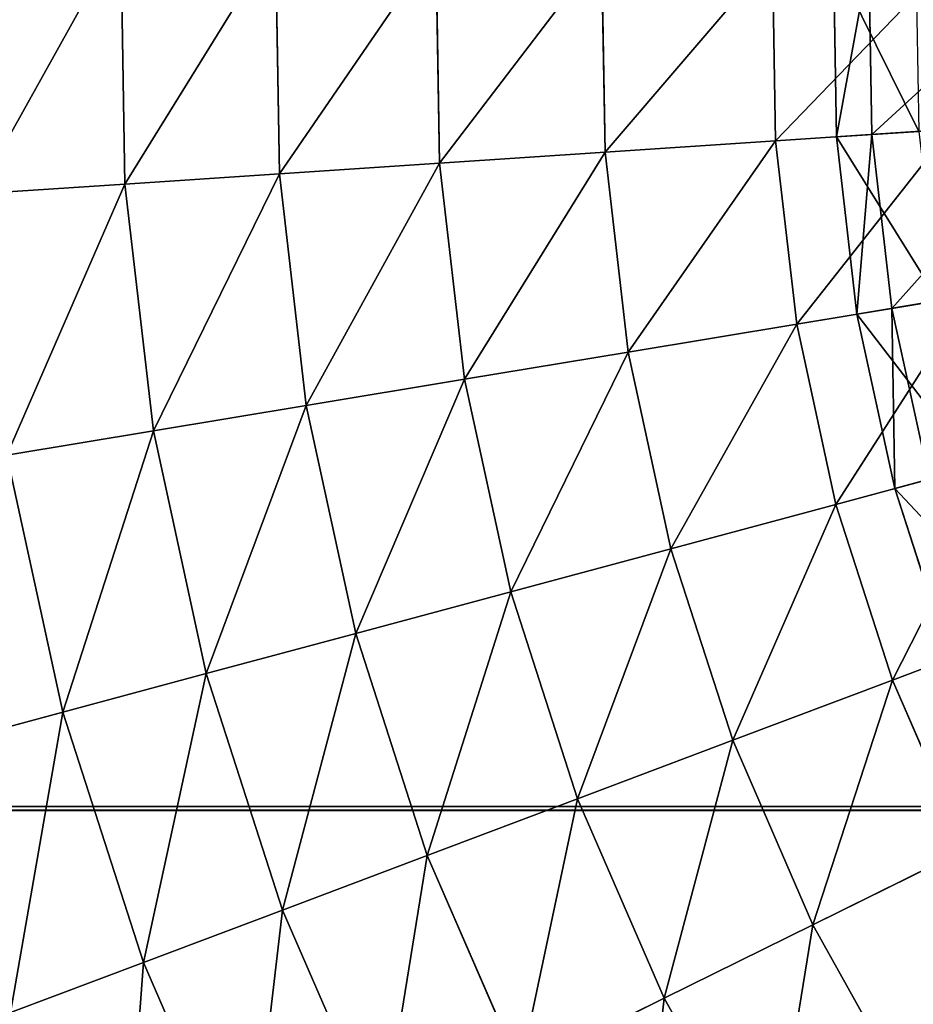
# Model space of a CAD drawing. Extents: x 5 to 965, y 4 to 104.
# Tile 15 of 256: x 22 to 33, y 41 to 54. Entities that reach past the tile are written whole.
import ezdxf

# ---------------------------------------------------------------- set-up
doc = ezdxf.new("R2010")
doc.units = 0
doc.layers.get('0').update_dxf_attribs({"color": 13, "linetype": 'CONTINUOUS'})

# ---------------------------------------------------------------- blocks, each defined once
blk = doc.blocks.new('COMPONENT_4')
for p, q in [((18.293, 50.986, 11.289), (18.346, 47.876, 11.289)), ((18.293, 50.986, 88.59), (18.346, 47.876, 88.59)), ((20.229, 50.924, 9.779), (20.279, 48.004, 9.779)), ((20.229, 50.924, 90.1), (20.279, 48.004, 90.1)), ((22.237, 50.86, 8.366), (22.284, 48.137, 8.366)), ((22.237, 50.86, 91.513), (22.284, 48.137, 91.513)), ((24.312, 50.794, 7.053), (24.355, 48.274, 7.053)), ((24.312, 50.794, 92.826), (24.355, 48.274, 92.826)), ((26.449, 50.726, 5.844), (26.488, 48.416, 5.844)), ((26.449, 50.726, 94.036), (26.488, 48.416, 94.036)), ((28.678, 48.561, 4.74), (26.488, 48.416, 5.844)), ((26.488, 48.416, 94.036), (28.678, 48.561, 95.139)), ((26.488, 48.416, 5.844), (24.355, 48.274, 7.053)), ((24.355, 48.274, 92.826), (26.488, 48.416, 94.036)), ((26.488, 48.416, 5.844), (26.754, 46.121, 5.844)), ((26.488, 48.416, 94.036), (26.754, 46.121, 94.036)), ((24.355, 48.274, 7.053), (22.284, 48.137, 8.366)), ((22.284, 48.137, 91.513), (24.355, 48.274, 92.826)), ((24.355, 48.274, 7.053), (24.645, 45.771, 7.053)), ((24.355, 48.274, 92.826), (24.645, 45.771, 92.826)), ((22.284, 48.137, 8.366), (20.279, 48.004, 9.779)), ((20.279, 48.004, 90.1), (22.284, 48.137, 91.513)), ((22.284, 48.137, 8.366), (22.597, 45.432, 8.366)), ((22.284, 48.137, 91.513), (22.597, 45.432, 91.513)), ((20.279, 48.004, 9.779), (18.346, 47.876, 11.289)), ((18.346, 47.876, 88.59), (20.279, 48.004, 90.1)), ((20.279, 48.004, 9.779), (20.615, 45.103, 9.779)), ((20.279, 48.004, 90.1), (20.615, 45.103, 90.1)), ((18.346, 47.876, 11.289), (16.49, 47.752, 12.892)), ((16.49, 47.752, 86.987), (18.346, 47.876, 88.59)), ((18.346, 47.876, 11.289), (18.705, 44.786, 11.289)), ((18.346, 47.876, 88.59), (18.705, 44.786, 88.59)), ((28.919, 46.481, 4.74), (26.754, 46.121, 5.844)), ((26.754, 46.121, 94.036), (28.919, 46.481, 95.139)), ((26.754, 46.121, 5.844), (24.645, 45.771, 7.053)), ((24.645, 45.771, 92.826), (26.754, 46.121, 94.036)), ((26.754, 46.121, 5.844), (27.244, 43.864, 5.844)), ((26.754, 46.121, 94.036), (27.244, 43.864, 94.036)), ((24.645, 45.771, 7.053), (22.597, 45.432, 8.366)), ((22.597, 45.432, 91.513), (24.645, 45.771, 92.826)), ((24.645, 45.771, 7.053), (25.179, 43.309, 7.053)), ((24.645, 45.771, 92.826), (25.179, 43.309, 92.826)), ((22.597, 45.432, 8.366), (20.615, 45.103, 9.779)), ((20.615, 45.103, 90.1), (22.597, 45.432, 91.513)), ((22.597, 45.432, 8.366), (23.174, 42.77, 8.366)), ((22.597, 45.432, 91.513), (23.174, 42.77, 91.513)), ((20.615, 45.103, 9.779), (18.705, 44.786, 11.289)), ((18.705, 44.786, 88.59), (20.615, 45.103, 90.1)), ((20.615, 45.103, 9.779), (21.234, 42.249, 9.779)), ((20.615, 45.103, 90.1), (21.234, 42.249, 90.1)), ((18.705, 44.786, 11.289), (16.869, 44.481, 12.892)), ((16.869, 44.481, 86.987), (18.705, 44.786, 88.59)), ((18.705, 44.786, 11.289), (19.364, 41.746, 11.289)), ((18.705, 44.786, 88.59), (19.364, 41.746, 88.59)), ((16.869, 44.481, 12.892), (17.567, 41.263, 12.892)), ((16.869, 44.481, 86.987), (17.567, 41.263, 86.987)), ((29.363, 44.434, 4.74), (27.244, 43.864, 5.844)), ((27.244, 43.864, 94.036), (29.363, 44.434, 95.139)), ((27.244, 43.864, 5.844), (25.179, 43.309, 7.053)), ((25.179, 43.309, 92.826), (27.244, 43.864, 94.036)), ((27.244, 43.864, 5.844), (27.952, 41.665, 5.844)), ((27.244, 43.864, 94.036), (27.952, 41.665, 94.036)), ((25.179, 43.309, 7.053), (23.174, 42.77, 8.366)), ((23.174, 42.77, 91.513), (25.179, 43.309, 92.826)), ((25.179, 43.309, 7.053), (25.952, 40.911, 7.053)), ((25.179, 43.309, 92.826), (25.952, 40.911, 92.826)), ((23.174, 42.77, 8.366), (21.234, 42.249, 9.779)), ((21.234, 42.249, 90.1), (23.174, 42.77, 91.513)), ((23.174, 42.77, 8.366), (24.01, 40.178, 8.366)), ((23.174, 42.77, 91.513), (24.01, 40.178, 91.513)), ((30.005, 42.44, 4.74), (27.952, 41.665, 5.844)), ((30.005, 42.44, 95.139), (27.952, 41.665, 94.036)), ((21.234, 42.249, 9.779), (19.364, 41.746, 11.289)), ((19.364, 41.746, 88.59), (21.234, 42.249, 90.1)), ((21.234, 42.249, 9.779), (22.13, 39.469, 9.779)), ((21.234, 42.249, 90.1), (22.13, 39.469, 90.1)), ((19.364, 41.746, 11.289), (17.567, 41.263, 12.892)), ((17.567, 41.263, 86.987), (19.364, 41.746, 88.59)), ((19.364, 41.746, 11.289), (20.318, 38.785, 11.289)), ((19.364, 41.746, 88.59), (20.318, 38.785, 88.59)), ((27.952, 41.665, 5.844), (25.952, 40.911, 7.053)), ((27.952, 41.665, 94.036), (25.952, 40.911, 92.826)), ((27.952, 41.665, 5.844), (28.872, 39.547, 5.844)), ((27.952, 41.665, 94.036), (28.872, 39.547, 94.036)), ((17.567, 41.263, 12.892), (15.848, 40.801, 14.584)), ((15.848, 40.801, 85.295), (17.567, 41.263, 86.987)), ((17.567, 41.263, 12.892), (18.577, 38.128, 12.892)), ((17.567, 41.263, 86.987), (18.577, 38.128, 86.987)), ((25.952, 40.911, 7.053), (24.01, 40.178, 8.366)), ((25.952, 40.911, 92.826), (24.01, 40.178, 91.513)), ((25.952, 40.911, 7.053), (26.956, 38.6, 7.053)), ((25.952, 40.911, 92.826), (26.956, 38.6, 92.826)), ((24.01, 40.178, 8.366), (22.13, 39.469, 9.779)), ((24.01, 40.178, 91.513), (22.13, 39.469, 90.1)), ((24.01, 40.178, 8.366), (25.095, 37.68, 8.366)), ((24.01, 40.178, 91.513), (25.095, 37.68, 91.513)), ((22.13, 39.469, 9.779), (20.318, 38.785, 11.289)), ((22.13, 39.469, 90.1), (20.318, 38.785, 88.59)), ((22.13, 39.469, 9.779), (23.294, 36.79, 9.779)), ((22.13, 39.469, 90.1), (23.294, 36.79, 90.1)), ((28.872, 39.547, 5.844), (26.956, 38.6, 7.053)), ((26.956, 38.6, 92.826), (28.872, 39.547, 94.036)), ((20.318, 38.785, 11.289), (18.577, 38.128, 12.892)), ((20.318, 38.785, 88.59), (18.577, 38.128, 86.987)), ((20.318, 38.785, 11.289), (21.557, 35.932, 11.289)), ((20.318, 38.785, 88.59), (21.557, 35.932, 88.59)), ((26.956, 38.6, 7.053), (25.095, 37.68, 8.366)), ((25.095, 37.68, 91.513), (26.956, 38.6, 92.826)), ((26.956, 38.6, 7.053), (28.182, 36.398, 7.053)), ((26.956, 38.6, 92.826), (28.182, 36.398, 92.826)), ((18.577, 38.128, 12.892), (16.912, 37.5, 14.584)), ((18.577, 38.128, 86.987), (16.912, 37.5, 85.295)), ((18.577, 38.128, 12.892), (19.889, 35.108, 12.892)), ((18.577, 38.128, 86.987), (19.889, 35.108, 86.987)), ((25.095, 37.68, 8.366), (23.294, 36.79, 9.779)), ((23.294, 36.79, 90.1), (25.095, 37.68, 91.513)), ((25.095, 37.68, 8.366), (26.42, 35.301, 8.366)), ((25.095, 37.68, 91.513), (26.42, 35.301, 91.513))]:
    blk.add_line(p, q)
mesh = blk.add_polyface()
corners = [(18.293, 50.986, 11.289), (16.49, 47.752, 12.892), (16.433, 51.045, 12.892), (18.346, 47.876, 11.289)]
mesh.append_faces([[corners[k] for k in face] for face in [(0, 1, 2), (1, 0, 3)]], dxfattribs={"vtx0": -1})
mesh = blk.add_polyface()
corners = [(16.49, 47.752, 86.987), (18.293, 50.986, 88.59), (16.433, 51.045, 86.987), (18.346, 47.876, 88.59)]
mesh.append_faces([[corners[k] for k in face] for face in [(0, 1, 2), (1, 0, 3)]], dxfattribs={"vtx0": -1})
mesh = blk.add_polyface()
corners = [(20.229, 50.924, 9.779), (18.346, 47.876, 11.289), (18.293, 50.986, 11.289), (20.279, 48.004, 9.779)]
mesh.append_faces([[corners[k] for k in face] for face in [(0, 1, 2), (1, 0, 3)]], dxfattribs={"vtx0": -1})
mesh = blk.add_polyface()
corners = [(18.346, 47.876, 88.59), (20.229, 50.924, 90.1), (18.293, 50.986, 88.59), (20.279, 48.004, 90.1)]
mesh.append_faces([[corners[k] for k in face] for face in [(0, 1, 2), (1, 0, 3)]], dxfattribs={"vtx0": -1})
mesh = blk.add_polyface()
corners = [(22.237, 50.86, 8.366), (20.279, 48.004, 9.779), (20.229, 50.924, 9.779), (22.284, 48.137, 8.366)]
mesh.append_faces([[corners[k] for k in face] for face in [(0, 1, 2), (1, 0, 3)]], dxfattribs={"vtx0": -1})
mesh = blk.add_polyface()
corners = [(20.279, 48.004, 90.1), (22.237, 50.86, 91.513), (20.229, 50.924, 90.1), (22.284, 48.137, 91.513)]
mesh.append_faces([[corners[k] for k in face] for face in [(0, 1, 2), (1, 0, 3)]], dxfattribs={"vtx0": -1})
mesh = blk.add_polyface()
corners = [(24.312, 50.794, 7.053), (22.284, 48.137, 8.366), (22.237, 50.86, 8.366), (24.355, 48.274, 7.053)]
mesh.append_faces([[corners[k] for k in face] for face in [(0, 1, 2), (1, 0, 3)]], dxfattribs={"vtx0": -1})
mesh = blk.add_polyface()
corners = [(22.284, 48.137, 91.513), (24.312, 50.794, 92.826), (22.237, 50.86, 91.513), (24.355, 48.274, 92.826)]
mesh.append_faces([[corners[k] for k in face] for face in [(0, 1, 2), (1, 0, 3)]], dxfattribs={"vtx0": -1})
mesh = blk.add_polyface()
corners = [(26.449, 50.726, 5.844), (24.355, 48.274, 7.053), (24.312, 50.794, 7.053), (26.488, 48.416, 5.844)]
mesh.append_faces([[corners[k] for k in face] for face in [(0, 1, 2), (1, 0, 3)]], dxfattribs={"vtx0": -1})
mesh = blk.add_polyface()
corners = [(24.355, 48.274, 92.826), (26.449, 50.726, 94.036), (24.312, 50.794, 92.826), (26.488, 48.416, 94.036)]
mesh.append_faces([[corners[k] for k in face] for face in [(0, 1, 2), (1, 0, 3)]], dxfattribs={"vtx0": -1})
mesh = blk.add_polyface()
corners = [(28.642, 50.655, 4.74), (26.488, 48.416, 5.844), (26.449, 50.726, 5.844), (28.678, 48.561, 4.74)]
mesh.append_faces([[corners[k] for k in face] for face in [(0, 1, 2), (1, 0, 3)]], dxfattribs={"vtx0": -1})
mesh = blk.add_polyface()
corners = [(26.488, 48.416, 94.036), (28.642, 50.655, 95.139), (26.449, 50.726, 94.036), (28.678, 48.561, 95.139)]
mesh.append_faces([[corners[k] for k in face] for face in [(0, 1, 2), (1, 0, 3)]], dxfattribs={"vtx0": -1})
mesh = blk.add_polyface()
corners = [(28.678, 48.561, 4.74), (26.754, 46.121, 5.844), (26.488, 48.416, 5.844), (28.919, 46.481, 4.74)]
mesh.append_faces([[corners[k] for k in face] for face in [(0, 1, 2), (1, 0, 3)]], dxfattribs={"vtx0": -1})
mesh = blk.add_polyface()
corners = [(26.754, 46.121, 94.036), (28.678, 48.561, 95.139), (26.488, 48.416, 94.036), (28.919, 46.481, 95.139)]
mesh.append_faces([[corners[k] for k in face] for face in [(0, 1, 2), (1, 0, 3)]], dxfattribs={"vtx0": -1})
mesh = blk.add_polyface()
corners = [(26.488, 48.416, 5.844), (24.645, 45.771, 7.053), (24.355, 48.274, 7.053), (26.754, 46.121, 5.844)]
mesh.append_faces([[corners[k] for k in face] for face in [(0, 1, 2), (1, 0, 3)]], dxfattribs={"vtx0": -1})
mesh = blk.add_polyface()
corners = [(24.645, 45.771, 92.826), (26.488, 48.416, 94.036), (24.355, 48.274, 92.826), (26.754, 46.121, 94.036)]
mesh.append_faces([[corners[k] for k in face] for face in [(0, 1, 2), (1, 0, 3)]], dxfattribs={"vtx0": -1})
mesh = blk.add_polyface()
corners = [(24.355, 48.274, 7.053), (22.597, 45.432, 8.366), (22.284, 48.137, 8.366), (24.645, 45.771, 7.053)]
mesh.append_faces([[corners[k] for k in face] for face in [(0, 1, 2), (1, 0, 3)]], dxfattribs={"vtx0": -1})
mesh = blk.add_polyface()
corners = [(22.597, 45.432, 91.513), (24.355, 48.274, 92.826), (22.284, 48.137, 91.513), (24.645, 45.771, 92.826)]
mesh.append_faces([[corners[k] for k in face] for face in [(0, 1, 2), (1, 0, 3)]], dxfattribs={"vtx0": -1})
mesh = blk.add_polyface()
corners = [(22.284, 48.137, 8.366), (20.615, 45.103, 9.779), (20.279, 48.004, 9.779), (22.597, 45.432, 8.366)]
mesh.append_faces([[corners[k] for k in face] for face in [(0, 1, 2), (1, 0, 3)]], dxfattribs={"vtx0": -1})
mesh = blk.add_polyface()
corners = [(20.615, 45.103, 90.1), (22.284, 48.137, 91.513), (20.279, 48.004, 90.1), (22.597, 45.432, 91.513)]
mesh.append_faces([[corners[k] for k in face] for face in [(0, 1, 2), (1, 0, 3)]], dxfattribs={"vtx0": -1})
mesh = blk.add_polyface()
corners = [(20.279, 48.004, 9.779), (18.705, 44.786, 11.289), (18.346, 47.876, 11.289), (20.615, 45.103, 9.779)]
mesh.append_faces([[corners[k] for k in face] for face in [(0, 1, 2), (1, 0, 3)]], dxfattribs={"vtx0": -1})
mesh = blk.add_polyface()
corners = [(18.705, 44.786, 88.59), (20.279, 48.004, 90.1), (18.346, 47.876, 88.59), (20.615, 45.103, 90.1)]
mesh.append_faces([[corners[k] for k in face] for face in [(0, 1, 2), (1, 0, 3)]], dxfattribs={"vtx0": -1})
mesh = blk.add_polyface()
corners = [(18.346, 47.876, 11.289), (16.869, 44.481, 12.892), (16.49, 47.752, 12.892), (18.705, 44.786, 11.289)]
mesh.append_faces([[corners[k] for k in face] for face in [(0, 1, 2), (1, 0, 3)]], dxfattribs={"vtx0": -1})
mesh = blk.add_polyface()
corners = [(16.869, 44.481, 86.987), (18.346, 47.876, 88.59), (16.49, 47.752, 86.987), (18.705, 44.786, 88.59)]
mesh.append_faces([[corners[k] for k in face] for face in [(0, 1, 2), (1, 0, 3)]], dxfattribs={"vtx0": -1})
mesh = blk.add_polyface()
corners = [(28.919, 46.481, 4.74), (27.244, 43.864, 5.844), (26.754, 46.121, 5.844), (29.363, 44.434, 4.74)]
mesh.append_faces([[corners[k] for k in face] for face in [(0, 1, 2), (1, 0, 3)]], dxfattribs={"vtx0": -1})
mesh = blk.add_polyface()
corners = [(27.244, 43.864, 94.036), (28.919, 46.481, 95.139), (26.754, 46.121, 94.036), (29.363, 44.434, 95.139)]
mesh.append_faces([[corners[k] for k in face] for face in [(0, 1, 2), (1, 0, 3)]], dxfattribs={"vtx0": -1})
mesh = blk.add_polyface()
corners = [(26.754, 46.121, 5.844), (25.179, 43.309, 7.053), (24.645, 45.771, 7.053), (27.244, 43.864, 5.844)]
mesh.append_faces([[corners[k] for k in face] for face in [(0, 1, 2), (1, 0, 3)]], dxfattribs={"vtx0": -1})
mesh = blk.add_polyface()
corners = [(25.179, 43.309, 92.826), (26.754, 46.121, 94.036), (24.645, 45.771, 92.826), (27.244, 43.864, 94.036)]
mesh.append_faces([[corners[k] for k in face] for face in [(0, 1, 2), (1, 0, 3)]], dxfattribs={"vtx0": -1})
mesh = blk.add_polyface()
corners = [(24.645, 45.771, 7.053), (23.174, 42.77, 8.366), (22.597, 45.432, 8.366), (25.179, 43.309, 7.053)]
mesh.append_faces([[corners[k] for k in face] for face in [(0, 1, 2), (1, 0, 3)]], dxfattribs={"vtx0": -1})
mesh = blk.add_polyface()
corners = [(23.174, 42.77, 91.513), (24.645, 45.771, 92.826), (22.597, 45.432, 91.513), (25.179, 43.309, 92.826)]
mesh.append_faces([[corners[k] for k in face] for face in [(0, 1, 2), (1, 0, 3)]], dxfattribs={"vtx0": -1})
mesh = blk.add_polyface()
corners = [(22.597, 45.432, 8.366), (21.234, 42.249, 9.779), (20.615, 45.103, 9.779), (23.174, 42.77, 8.366)]
mesh.append_faces([[corners[k] for k in face] for face in [(0, 1, 2), (1, 0, 3)]], dxfattribs={"vtx0": -1})
mesh = blk.add_polyface()
corners = [(21.234, 42.249, 90.1), (22.597, 45.432, 91.513), (20.615, 45.103, 90.1), (23.174, 42.77, 91.513)]
mesh.append_faces([[corners[k] for k in face] for face in [(0, 1, 2), (1, 0, 3)]], dxfattribs={"vtx0": -1})
mesh = blk.add_polyface()
corners = [(20.615, 45.103, 9.779), (19.364, 41.746, 11.289), (18.705, 44.786, 11.289), (21.234, 42.249, 9.779)]
mesh.append_faces([[corners[k] for k in face] for face in [(0, 1, 2), (1, 0, 3)]], dxfattribs={"vtx0": -1})
mesh = blk.add_polyface()
corners = [(19.364, 41.746, 88.59), (20.615, 45.103, 90.1), (18.705, 44.786, 88.59), (21.234, 42.249, 90.1)]
mesh.append_faces([[corners[k] for k in face] for face in [(0, 1, 2), (1, 0, 3)]], dxfattribs={"vtx0": -1})
mesh = blk.add_polyface()
corners = [(18.705, 44.786, 11.289), (17.567, 41.263, 12.892), (16.869, 44.481, 12.892), (19.364, 41.746, 11.289)]
mesh.append_faces([[corners[k] for k in face] for face in [(0, 1, 2), (1, 0, 3)]], dxfattribs={"vtx0": -1})
mesh = blk.add_polyface()
corners = [(17.567, 41.263, 86.987), (18.705, 44.786, 88.59), (16.869, 44.481, 86.987), (19.364, 41.746, 88.59)]
mesh.append_faces([[corners[k] for k in face] for face in [(0, 1, 2), (1, 0, 3)]], dxfattribs={"vtx0": -1})
mesh = blk.add_polyface()
corners = [(16.869, 44.481, 12.892), (15.848, 40.801, 14.584), (15.114, 44.19, 14.584), (17.567, 41.263, 12.892)]
mesh.append_faces([[corners[k] for k in face] for face in [(0, 1, 2), (1, 0, 3)]], dxfattribs={"vtx0": -1})
mesh = blk.add_polyface()
corners = [(15.848, 40.801, 85.295), (16.869, 44.481, 86.987), (15.114, 44.19, 85.295), (17.567, 41.263, 86.987)]
mesh.append_faces([[corners[k] for k in face] for face in [(0, 1, 2), (1, 0, 3)]], dxfattribs={"vtx0": -1})
mesh = blk.add_polyface()
corners = [(29.363, 44.434, 4.74), (27.952, 41.665, 5.844), (27.244, 43.864, 5.844), (30.005, 42.44, 4.74)]
mesh.append_faces([[corners[k] for k in face] for face in [(0, 1, 2), (1, 0, 3)]], dxfattribs={"vtx0": -1})
mesh = blk.add_polyface()
corners = [(27.952, 41.665, 94.036), (29.363, 44.434, 95.139), (27.244, 43.864, 94.036), (30.005, 42.44, 95.139)]
mesh.append_faces([[corners[k] for k in face] for face in [(0, 1, 2), (1, 0, 3)]], dxfattribs={"vtx0": -1})
mesh = blk.add_polyface()
corners = [(27.244, 43.864, 5.844), (25.952, 40.911, 7.053), (25.179, 43.309, 7.053), (27.952, 41.665, 5.844)]
mesh.append_faces([[corners[k] for k in face] for face in [(0, 1, 2), (1, 0, 3)]], dxfattribs={"vtx0": -1})
mesh = blk.add_polyface()
corners = [(25.952, 40.911, 92.826), (27.244, 43.864, 94.036), (25.179, 43.309, 92.826), (27.952, 41.665, 94.036)]
mesh.append_faces([[corners[k] for k in face] for face in [(0, 1, 2), (1, 0, 3)]], dxfattribs={"vtx0": -1})
mesh = blk.add_polyface()
corners = [(25.179, 43.309, 7.053), (24.01, 40.178, 8.366), (23.174, 42.77, 8.366), (25.952, 40.911, 7.053)]
mesh.append_faces([[corners[k] for k in face] for face in [(0, 1, 2), (1, 0, 3)]], dxfattribs={"vtx0": -1})
mesh = blk.add_polyface()
corners = [(24.01, 40.178, 91.513), (25.179, 43.309, 92.826), (23.174, 42.77, 91.513), (25.952, 40.911, 92.826)]
mesh.append_faces([[corners[k] for k in face] for face in [(0, 1, 2), (1, 0, 3)]], dxfattribs={"vtx0": -1})
mesh = blk.add_polyface()
corners = [(23.174, 42.77, 8.366), (22.13, 39.469, 9.779), (21.234, 42.249, 9.779), (24.01, 40.178, 8.366)]
mesh.append_faces([[corners[k] for k in face] for face in [(0, 1, 2), (1, 0, 3)]], dxfattribs={"vtx0": -1})
mesh = blk.add_polyface()
corners = [(22.13, 39.469, 90.1), (23.174, 42.77, 91.513), (21.234, 42.249, 90.1), (24.01, 40.178, 91.513)]
mesh.append_faces([[corners[k] for k in face] for face in [(0, 1, 2), (1, 0, 3)]], dxfattribs={"vtx0": -1})
mesh = blk.add_polyface()
corners = [(30.005, 42.44, 4.74), (28.872, 39.547, 5.844), (27.952, 41.665, 5.844), (30.84, 40.519, 4.74)]
mesh.append_faces([[corners[k] for k in face] for face in [(0, 1, 2), (1, 0, 3)]], dxfattribs={"vtx0": -1})
mesh = blk.add_polyface()
corners = [(28.872, 39.547, 94.036), (30.005, 42.44, 95.139), (27.952, 41.665, 94.036), (30.84, 40.519, 95.139)]
mesh.append_faces([[corners[k] for k in face] for face in [(0, 1, 2), (1, 0, 3)]], dxfattribs={"vtx0": -1})
mesh = blk.add_polyface()
corners = [(21.234, 42.249, 9.779), (20.318, 38.785, 11.289), (19.364, 41.746, 11.289), (22.13, 39.469, 9.779)]
mesh.append_faces([[corners[k] for k in face] for face in [(0, 1, 2), (1, 0, 3)]], dxfattribs={"vtx0": -1})
mesh = blk.add_polyface()
corners = [(20.318, 38.785, 88.59), (21.234, 42.249, 90.1), (19.364, 41.746, 88.59), (22.13, 39.469, 90.1)]
mesh.append_faces([[corners[k] for k in face] for face in [(0, 1, 2), (1, 0, 3)]], dxfattribs={"vtx0": -1})
mesh = blk.add_polyface()
corners = [(19.364, 41.746, 11.289), (18.577, 38.128, 12.892), (17.567, 41.263, 12.892), (20.318, 38.785, 11.289)]
mesh.append_faces([[corners[k] for k in face] for face in [(0, 1, 2), (1, 0, 3)]], dxfattribs={"vtx0": -1})
mesh = blk.add_polyface()
corners = [(18.577, 38.128, 86.987), (19.364, 41.746, 88.59), (17.567, 41.263, 86.987), (20.318, 38.785, 88.59)]
mesh.append_faces([[corners[k] for k in face] for face in [(0, 1, 2), (1, 0, 3)]], dxfattribs={"vtx0": -1})
mesh = blk.add_polyface()
corners = [(27.952, 41.665, 5.844), (26.956, 38.6, 7.053), (25.952, 40.911, 7.053), (28.872, 39.547, 5.844)]
mesh.append_faces([[corners[k] for k in face] for face in [(0, 1, 2), (1, 0, 3)]], dxfattribs={"vtx0": -1})
mesh = blk.add_polyface()
corners = [(26.956, 38.6, 92.826), (27.952, 41.665, 94.036), (25.952, 40.911, 92.826), (28.872, 39.547, 94.036)]
mesh.append_faces([[corners[k] for k in face] for face in [(0, 1, 2), (1, 0, 3)]], dxfattribs={"vtx0": -1})
mesh = blk.add_polyface()
corners = [(17.567, 41.263, 12.892), (16.912, 37.5, 14.584), (15.848, 40.801, 14.584), (18.577, 38.128, 12.892)]
mesh.append_faces([[corners[k] for k in face] for face in [(0, 1, 2), (1, 0, 3)]], dxfattribs={"vtx0": -1})
mesh = blk.add_polyface()
corners = [(16.912, 37.5, 85.295), (17.567, 41.263, 86.987), (15.848, 40.801, 85.295), (18.577, 38.128, 86.987)]
mesh.append_faces([[corners[k] for k in face] for face in [(0, 1, 2), (1, 0, 3)]], dxfattribs={"vtx0": -1})
mesh = blk.add_polyface()
corners = [(25.952, 40.911, 7.053), (25.095, 37.68, 8.366), (24.01, 40.178, 8.366), (26.956, 38.6, 7.053)]
mesh.append_faces([[corners[k] for k in face] for face in [(0, 1, 2), (1, 0, 3)]], dxfattribs={"vtx0": -1})
mesh = blk.add_polyface()
corners = [(25.095, 37.68, 91.513), (25.952, 40.911, 92.826), (24.01, 40.178, 91.513), (26.956, 38.6, 92.826)]
mesh.append_faces([[corners[k] for k in face] for face in [(0, 1, 2), (1, 0, 3)]], dxfattribs={"vtx0": -1})
mesh = blk.add_polyface()
corners = [(24.01, 40.178, 8.366), (23.294, 36.79, 9.779), (22.13, 39.469, 9.779), (25.095, 37.68, 8.366)]
mesh.append_faces([[corners[k] for k in face] for face in [(0, 1, 2), (1, 0, 3)]], dxfattribs={"vtx0": -1})
mesh = blk.add_polyface()
corners = [(23.294, 36.79, 90.1), (24.01, 40.178, 91.513), (22.13, 39.469, 90.1), (25.095, 37.68, 91.513)]
mesh.append_faces([[corners[k] for k in face] for face in [(0, 1, 2), (1, 0, 3)]], dxfattribs={"vtx0": -1})
mesh = blk.add_polyface()
corners = [(22.13, 39.469, 9.779), (21.557, 35.932, 11.289), (20.318, 38.785, 11.289), (23.294, 36.79, 9.779)]
mesh.append_faces([[corners[k] for k in face] for face in [(0, 1, 2), (1, 0, 3)]], dxfattribs={"vtx0": -1})
mesh = blk.add_polyface()
corners = [(21.557, 35.932, 88.59), (22.13, 39.469, 90.1), (20.318, 38.785, 88.59), (23.294, 36.79, 90.1)]
mesh.append_faces([[corners[k] for k in face] for face in [(0, 1, 2), (1, 0, 3)]], dxfattribs={"vtx0": -1})
mesh = blk.add_polyface()
corners = [(28.872, 39.547, 5.844), (28.182, 36.398, 7.053), (26.956, 38.6, 7.053), (29.996, 37.529, 5.844)]
mesh.append_faces([[corners[k] for k in face] for face in [(0, 1, 2), (1, 0, 3)]], dxfattribs={"vtx0": -1})
mesh = blk.add_polyface()
corners = [(28.182, 36.398, 92.826), (28.872, 39.547, 94.036), (26.956, 38.6, 92.826), (29.996, 37.529, 94.036)]
mesh.append_faces([[corners[k] for k in face] for face in [(0, 1, 2), (1, 0, 3)]], dxfattribs={"vtx0": -1})
mesh = blk.add_polyface()
corners = [(20.318, 38.785, 11.289), (19.889, 35.108, 12.892), (18.577, 38.128, 12.892), (21.557, 35.932, 11.289)]
mesh.append_faces([[corners[k] for k in face] for face in [(0, 1, 2), (1, 0, 3)]], dxfattribs={"vtx0": -1})
mesh = blk.add_polyface()
corners = [(19.889, 35.108, 86.987), (20.318, 38.785, 88.59), (18.577, 38.128, 86.987), (21.557, 35.932, 88.59)]
mesh.append_faces([[corners[k] for k in face] for face in [(0, 1, 2), (1, 0, 3)]], dxfattribs={"vtx0": -1})
mesh = blk.add_polyface()
corners = [(26.956, 38.6, 7.053), (26.42, 35.301, 8.366), (25.095, 37.68, 8.366), (28.182, 36.398, 7.053)]
mesh.append_faces([[corners[k] for k in face] for face in [(0, 1, 2), (1, 0, 3)]], dxfattribs={"vtx0": -1})
mesh = blk.add_polyface()
corners = [(26.42, 35.301, 91.513), (26.956, 38.6, 92.826), (25.095, 37.68, 91.513), (28.182, 36.398, 92.826)]
mesh.append_faces([[corners[k] for k in face] for face in [(0, 1, 2), (1, 0, 3)]], dxfattribs={"vtx0": -1})
mesh = blk.add_polyface()
corners = [(18.577, 38.128, 12.892), (18.294, 34.319, 14.584), (16.912, 37.5, 14.584), (19.889, 35.108, 12.892)]
mesh.append_faces([[corners[k] for k in face] for face in [(0, 1, 2), (1, 0, 3)]], dxfattribs={"vtx0": -1})
mesh = blk.add_polyface()
corners = [(18.294, 34.319, 85.295), (18.577, 38.128, 86.987), (16.912, 37.5, 85.295), (19.889, 35.108, 86.987)]
mesh.append_faces([[corners[k] for k in face] for face in [(0, 1, 2), (1, 0, 3)]], dxfattribs={"vtx0": -1})
mesh = blk.add_polyface()
corners = [(25.095, 37.68, 8.366), (24.715, 34.238, 9.779), (23.294, 36.79, 9.779), (26.42, 35.301, 8.366)]
mesh.append_faces([[corners[k] for k in face] for face in [(0, 1, 2), (1, 0, 3)]], dxfattribs={"vtx0": -1})
mesh = blk.add_polyface()
corners = [(24.715, 34.238, 90.1), (25.095, 37.68, 91.513), (23.294, 36.79, 90.1), (26.42, 35.301, 91.513)]
mesh.append_faces([[corners[k] for k in face] for face in [(0, 1, 2), (1, 0, 3)]], dxfattribs={"vtx0": -1})
blk = doc.blocks.new('DIFFERENCE')
for p, q in [((27.213, 50.701, 96.367), (27.251, 48.467, 96.367)), ((27.656, 50.687, 96.59), (27.694, 48.496, 96.59)), ((27.694, 48.496, 96.59), (30.032, 48.651, 97.628)), ((28.282, 48.535, 94.94), (27.251, 48.467, 96.367)), ((27.251, 48.467, 96.367), (27.694, 48.496, 96.59)), ((27.251, 48.467, 96.367), (27.508, 46.247, 96.367)), ((27.694, 48.496, 96.59), (27.946, 46.319, 96.59)), ((27.946, 46.319, 96.59), (30.257, 46.703, 97.628)), ((28.528, 46.416, 94.94), (27.508, 46.247, 96.367)), ((27.508, 46.247, 96.367), (27.946, 46.319, 96.59)), ((27.508, 46.247, 96.367), (27.982, 44.062, 96.367)), ((27.946, 46.319, 96.59), (28.41, 44.178, 96.59)), ((28.98, 44.331, 94.94), (27.982, 44.062, 96.367)), ((27.982, 44.062, 96.367), (28.41, 44.178, 96.59)), ((27.982, 44.062, 96.367), (28.667, 41.935, 96.367))]:
    blk.add_line(p, q)
mesh = blk.add_polyface()
corners = [(27.213, 50.701, 96.367), (28.282, 48.535, 94.94), (27.251, 48.467, 96.367), (28.246, 50.668, 94.94)]
mesh.append_faces([[corners[k] for k in face] for face in [(0, 1, 2), (1, 0, 3)]], dxfattribs={"vtx0": -1})
mesh = blk.add_polyface()
corners = [(27.251, 48.467, 96.367), (27.656, 50.687, 96.59), (27.213, 50.701, 96.367), (27.694, 48.496, 96.59)]
mesh.append_faces([[corners[k] for k in face] for face in [(0, 1, 2), (1, 0, 3)]], dxfattribs={"vtx0": -1})
mesh = blk.add_polyface()
corners = [(27.694, 48.496, 96.59), (29.998, 50.612, 97.628), (27.656, 50.687, 96.59), (30.032, 48.651, 97.628)]
mesh.append_faces([[corners[k] for k in face] for face in [(0, 1, 2), (1, 0, 3)]], dxfattribs={"vtx0": -1})
mesh = blk.add_polyface()
corners = [(27.946, 46.319, 96.59), (30.032, 48.651, 97.628), (27.694, 48.496, 96.59), (30.257, 46.703, 97.628)]
mesh.append_faces([[corners[k] for k in face] for face in [(0, 1, 2), (1, 0, 3)]], dxfattribs={"vtx0": -1})
mesh = blk.add_polyface()
corners = [(27.251, 48.467, 96.367), (28.528, 46.416, 94.94), (27.508, 46.247, 96.367), (28.282, 48.535, 94.94)]
mesh.append_faces([[corners[k] for k in face] for face in [(0, 1, 2), (1, 0, 3)]], dxfattribs={"vtx0": -1})
mesh = blk.add_polyface()
corners = [(27.508, 46.247, 96.367), (27.694, 48.496, 96.59), (27.251, 48.467, 96.367), (27.946, 46.319, 96.59)]
mesh.append_faces([[corners[k] for k in face] for face in [(0, 1, 2), (1, 0, 3)]], dxfattribs={"vtx0": -1})
mesh = blk.add_polyface()
corners = [(28.41, 44.178, 96.59), (30.257, 46.703, 97.628), (27.946, 46.319, 96.59), (30.673, 44.786, 97.628)]
mesh.append_faces([[corners[k] for k in face] for face in [(0, 1, 2), (1, 0, 3)]], dxfattribs={"vtx0": -1})
mesh = blk.add_polyface()
corners = [(27.508, 46.247, 96.367), (28.98, 44.331, 94.94), (27.982, 44.062, 96.367), (28.528, 46.416, 94.94)]
mesh.append_faces([[corners[k] for k in face] for face in [(0, 1, 2), (1, 0, 3)]], dxfattribs={"vtx0": -1})
mesh = blk.add_polyface()
corners = [(27.982, 44.062, 96.367), (27.946, 46.319, 96.59), (27.508, 46.247, 96.367), (28.41, 44.178, 96.59)]
mesh.append_faces([[corners[k] for k in face] for face in [(0, 1, 2), (1, 0, 3)]], dxfattribs={"vtx0": -1})
mesh = blk.add_polyface()
corners = [(27.982, 44.062, 96.367), (29.634, 42.3, 94.94), (28.667, 41.935, 96.367), (28.98, 44.331, 94.94)]
mesh.append_faces([[corners[k] for k in face] for face in [(0, 1, 2), (1, 0, 3)]], dxfattribs={"vtx0": -1})
mesh = blk.add_polyface()
corners = [(28.667, 41.935, 96.367), (28.41, 44.178, 96.59), (27.982, 44.062, 96.367), (29.082, 42.092, 96.59)]
mesh.append_faces([[corners[k] for k in face] for face in [(0, 1, 2), (1, 0, 3)]], dxfattribs={"vtx0": -1})
blk = doc.blocks.new('COMPONENT_5')
blk.add_blockref('COMPONENT_4', (0, 0))
at = {"zscale": 0.9000000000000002}
blk.add_blockref('DIFFERENCE', (0, 0, 9.494), dxfattribs=at)
blk = doc.blocks.new('GROUP_9')
blk.add_blockref('COMPONENT_5', (-80, 0))
blk = doc.blocks.new('GROUP_2')
blk.add_line((251.5, 23.097), (1210.5, 23.097))
mesh = blk.add_polyface()
corners = [(1210.5, 25.547, 0.12), (251.5, 23.097), (251.5, 25.547, 0.12), (1210.5, 23.097)]
mesh.append_faces([[corners[k] for k in face] for face in [(0, 1, 2), (1, 0, 3)]], dxfattribs={"vtx0": -1})
mesh = blk.add_polyface()
corners = [(1210.5, 23.097), (251.5, 20.647, 0.12), (251.5, 23.097), (1210.5, 20.647, 0.12)]
mesh.append_faces([[corners[k] for k in face] for face in [(0, 1, 2), (1, 0, 3)]], dxfattribs={"vtx0": -1})
blk = doc.blocks.new('GROUP_14')
blk.add_blockref('GROUP_9', (79.918, 0))
at = {"extrusion": (-3.88578e-16, 1, 5.55112e-17), "yscale": 0.4, "zscale": 0.4, "rotation": 180}
blk.add_blockref('GROUP_2', (251, 119.618, 40.033), dxfattribs=at)

msp = doc.modelspace()

# ---------------------------------------------------------------- block references
msp.add_blockref('GROUP_14', (5.361, 3.573, 2.908))

doc.saveas('drawing.dxf')
